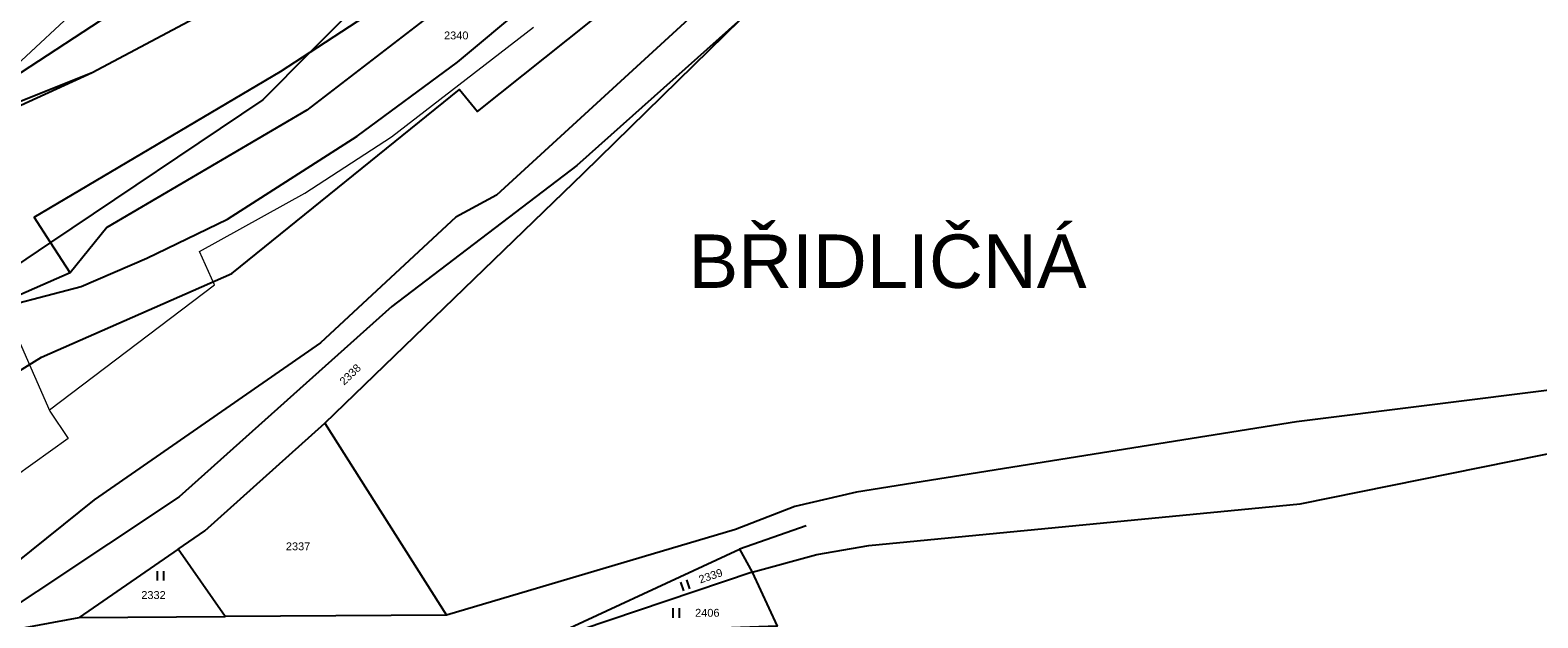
# Model space of a CAD drawing. Header units: metres. Extents: x -535942 to -530626, y -1087729 to -1086275.
# Tile 181 of 247: x -534185 to -533945, y -1087025 to -1086931. Entities that reach past the tile are written whole.
import ezdxf

# ---------------------------------------------------------------- set-up
doc = ezdxf.new("R2010")
doc.units = ezdxf.units.M
doc.layers.add('_blok katastr', color=7, linetype='Continuous')
doc.layers.add('_blok SS sítě', color=7, linetype='Continuous')
doc.layers.add('AG_Demolice', color=7, linetype='Continuous', lineweight=25, true_color=0xff8000)
doc.layers.add('AG_SS osvětlení', color=251, linetype='HP_04_VO', lineweight=13)
for name, color, linetype, true_color in [('BT_BPEJ', 7, 'Continuous', 0x7fffff), ('BT_hranice_parcel', 7, 'Continuous', 0x007f00), ('BT_mapove_znacky', 7, 'Continuous', 0x007f00), ('BT_prvky_mapy', 7, 'Continuous', 0x007f00), ('BT_text_parcel', 7, 'Continuous', 0x007f00), ('BT_vnitrni_kresby', 7, 'Continuous', 0x007f00)]:
    doc.layers.add(name, color=color, linetype=linetype, true_color=true_color)
doc.styles.add('BT_text_mapy_m', font='arial.ttf', dxfattribs={"height": 5})
doc.styles.add('ROMANS', font='romans')
doc.linetypes.add('HP_04_VO', pattern='A,0.5,-1,2,-5,[28,hpfmlin.shx,S=1,R=0,X=0,Y=0],-0.8,["VO",ROMANS,S=1.7,R=0,X=2.75,Y=-0.8],-7,2,-1,0.5', length=19.8)

# ---------------------------------------------------------------- blocks, each defined once
blk = doc.blocks.new('BT_symbol_306')
at = {"layer": 'BT_mapove_znacky', "lineweight": -3}
for p, q in [((-0.5, 0), (-0.5, 1.5)), ((0.5, 0), (0.5, 1.5))]:
    blk.add_line(p, q, dxfattribs=at)
blk = doc.blocks.new('_KATASTR')
at = {"layer": 'BT_BPEJ', "lineweight": -3}
blk.add_lwpolyline([(-533898, -1086806.5), (-533987, -1086855), (-534014, -1086873), (-534050, -1086902), (-534110.5, -1086957.5), (-534117, -1086961), (-534138.5, -1086981), (-534174.5, -1087006), (-534199.5, -1087026), (-534243.5, -1087052.5), (-534397, -1087150.5)], dxfattribs=at)
at = {"layer": 'BT_hranice_parcel', "lineweight": -3}
for points in [[(-534206.72, -1086998), (-534182.92, -1086983.28), (-534152.62, -1086969.95), (-534116.42, -1086940.72), (-534113.56, -1086944.19), (-534052.15, -1086895.2), (-534023.97, -1086873.12), (-533969.32, -1086838.7), (-533970.1, -1086837.32), (-533964.9, -1086831.96), (-533994.62, -1086850.63), (-533998.85, -1086846.23), (-534000.51, -1086844.51), (-534000.91, -1086844.09), (-534028.9, -1086862.2), (-534029.36, -1086862.54), (-534043.84, -1086873.09), (-534053.48, -1086881.43)], [(-534028.9, -1086862.2), (-534033.01, -1086859.98), (-534064.86, -1086884.84), (-534101.07, -1086895.47), (-534140.15, -1086934.76), (-534147.67, -1086942.32), (-534181.46, -1086965.05), (-534197.04, -1086975.53), (-534208.42, -1086980.41), (-534193.21, -1086976.41)], [(-534176.57, -1086972.04), (-534166.13, -1086967.53), (-534153.32, -1086961.35), (-534132.7, -1086948.12), (-534116.73, -1086936.34), (-534062.06, -1086890.68), (-534063.69, -1086890.26), (-534053.48, -1086881.43), (-534101.38, -1086913.7), (-534140.66, -1086944), (-534172.51, -1086962.64), (-534178.36, -1086969.84), (-534193.21, -1086976.41), (-534176.57, -1086972.04)], [(-534205.86, -1086949.78), (-534194.39, -1086943.33), (-534133.38, -1086903.42), (-534120.29, -1086894.9), (-534105.84, -1086886.21), (-534127.7, -1086909.15), (-534141.59, -1086920.35), (-534174.84, -1086938.05), (-534198.81, -1086947.6), (-534205.86, -1086949.78)], [(-534137.8, -1086993.77), (-534096.67, -1086954.02), (-534071.62, -1086929.51), (-534097.76, -1086952.77), (-534127.15, -1086975.23), (-534160.97, -1087005.51), (-534194.93, -1087028.01), (-534180.92, -1087025.42), (-534176.91, -1087024.68)], [(-533733.78, -1086967.7), (-533767.44, -1086969.08), (-533805.76, -1086966.26), (-533831.86, -1086963.67), (-533849.3, -1086961.94), (-533871.68, -1086966.43), (-533901.44, -1086977.32), (-533923.95, -1086984.55), (-533941.35, -1086988.33), (-533983.24, -1086993.59), (-534053.27, -1087004.76), (-534063.07, -1087007.05), (-534072.47, -1087010.7), (-534118.47, -1087024.33)], [(-534069.83, -1087017.46), (-534059.58, -1087014.68), (-534051.27, -1087013.26), (-533982.68, -1087006.59), (-533939.39, -1086997.85), (-533921.38, -1086993.15), (-533900.55, -1086985.5), (-533892.03, -1086981.03), (-533869.29, -1086972.03), (-533848.32, -1086967.89), (-533833.58, -1086968.36), (-533810.39, -1086971.69), (-533768.09, -1086974.45), (-533733.65, -1086975.03), (-533714.43, -1086978.12), (-533697.67, -1086976.83), (-533694.76, -1086970.94)], [(-534161.14, -1087013.85), (-534156.89, -1087010.93), (-534137.8, -1086993.77), (-534118.47, -1087024.33), (-534153.7, -1087024.54)], [(-534176.91, -1087024.68), (-534153.7, -1087024.54), (-534161.14, -1087013.85), (-534176.91, -1087024.68)], [(-534106.15, -1087029.72), (-534071.85, -1087013.85), (-534069.83, -1087017.46), (-534106.15, -1087029.72)], [(-534069.83, -1087017.46), (-534065.86, -1087026.05), (-534073.13, -1087026.34), (-534106.15, -1087029.72)]]:
    blk.add_lwpolyline(points, dxfattribs=at)
at = {"layer": 'BT_vnitrni_kresby', "lineweight": -3}
for points in [[(-534140.15, -1086934.76), (-534103.66, -1086910.91)], [(-534144.86, -1086937.84), (-534140.15, -1086934.76)], [(-534174.84, -1086938.05), (-534198.15, -1086948.72)], [(-534184.07, -1086961.02), (-534144.86, -1086937.84)], [(-534181.46, -1086965.05), (-534184.07, -1086961.02)], [(-534178.36, -1086969.84), (-534181.46, -1086965.05)], [(-534061.26, -1087010.11), (-534071.85, -1087013.85)]]:
    blk.add_lwpolyline(points, dxfattribs=at)
at = {"layer": 'BT_mapove_znacky', "lineweight": -3}
for p in [(-534163.94, -1087018.82), (-534081.89, -1087024.73)]:
    blk.add_blockref('BT_symbol_306', p, dxfattribs=at)
at = {"layer": 'BT_mapove_znacky', "lineweight": -3, "rotation": 18.65}
blk.add_blockref('BT_symbol_306', (-534080.25, -1087020.31), dxfattribs=at)
at = {"layer": 'BT_prvky_mapy', "lineweight": -3, "style": 'BT_text_mapy_m'}
blk.add_text('BŘIDLIČNÁ', height=8.5, dxfattribs=at).set_placement((-534079.98, -1086972.26))
at = {"layer": 'BT_text_parcel', "lineweight": -3, "style": 'BT_text_mapy_m'}
for s, p in [('2340', (-534118.86, -1086932.72)), ('2337', (-534144.02, -1087014)), ('2332', (-534167.02, -1087021.75)), ('2406', (-534078.92, -1087024.57))]:
    blk.add_text(s, height=1.25, dxfattribs=at).set_placement(p)
for s, rotation, p in [('2338', 44.02, (-534134.75, -1086987.83)), ('2339', 18.65, (-534078.09, -1087019.29))]:
    blk.add_text(s, height=1.25, rotation=rotation, dxfattribs=at).set_placement(p)
blk = doc.blocks.new('ss_vo')
at = {"layer": 'AG_SS osvětlení', "ltscale": 0.7}
for p, q in [((-534191.249, -1086940.888), (-534178.47933, -1086929.05645)), ((-534127.21342, -1086948.22642), (-534104.64518, -1086930.79713)), ((-534141.0131, -1086957.17465), (-534127.21342, -1086948.22642)), ((-534157.75959, -1086966.48225), (-534141.0131, -1086957.17465)), ((-534155.38777, -1086971.76494), (-534157.75959, -1086966.48225)), ((-534181.64159, -1086991.68006), (-534155.38777, -1086971.76494)), ((-534188.52138, -1086976.00547), (-534181.54967, -1086991.88948)), ((-534181.54967, -1086991.88948), (-534178.6388, -1086996.20188)), ((-534178.6388, -1086996.20188), (-534213.10207, -1087020.8185))]:
    blk.add_line(p, q, dxfattribs=at)

msp = doc.modelspace()

# ---------------------------------------------------------------- hatches: boundary and pattern name
at = {"layer": 'AG_Demolice', "lineweight": -3}
h = msp.add_hatch(dxfattribs=at)
h.set_pattern_fill('ANSI31', color=253, scale=0.3)
h.set_pattern_definition([(72.51345, (0, 0), (-0.9084826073, 0.28620901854), [])])
edge = h.paths.add_edge_path()
edge.add_line((-534348.841, -1086934.302), (-534347.968, -1086936.438))
edge.add_line((-534347.968, -1086936.438), (-534319.478, -1086924.592))
edge.add_line((-534319.478, -1086924.592), (-534274.751, -1086905.167))
edge.add_line((-534274.751, -1086905.167), (-534233.125, -1086875.625))
edge.add_line((-534233.125, -1086875.625), (-534152.599, -1086830.989))
edge.add_line((-534152.599, -1086830.989), (-534105.758, -1086810.767))
edge.add_line((-534105.758, -1086810.767), (-534106.669, -1086808.657))
edge.add_line((-534106.669, -1086808.657), (-534153.614, -1086828.924))
edge.add_line((-534153.614, -1086828.924), (-534203.732, -1086856.704))
edge.add_line((-534203.732, -1086856.704), (-534235.331, -1086874.349))
edge.add_line((-534235.331, -1086874.349), (-534275.887, -1086903.154))
edge.add_line((-534275.887, -1086903.154), (-534320.377, -1086922.476))
edge.add_line((-534320.377, -1086922.476), (-534348.838, -1086934.311))

# ---------------------------------------------------------------- block references
at = {"layer": '_blok katastr', "lineweight": -3}
msp.add_blockref('_KATASTR', (0, 0), dxfattribs=at)
at = {"layer": '_blok SS sítě'}
msp.add_blockref('ss_vo', (0, 0), dxfattribs=at)

doc.saveas('drawing.dxf')
